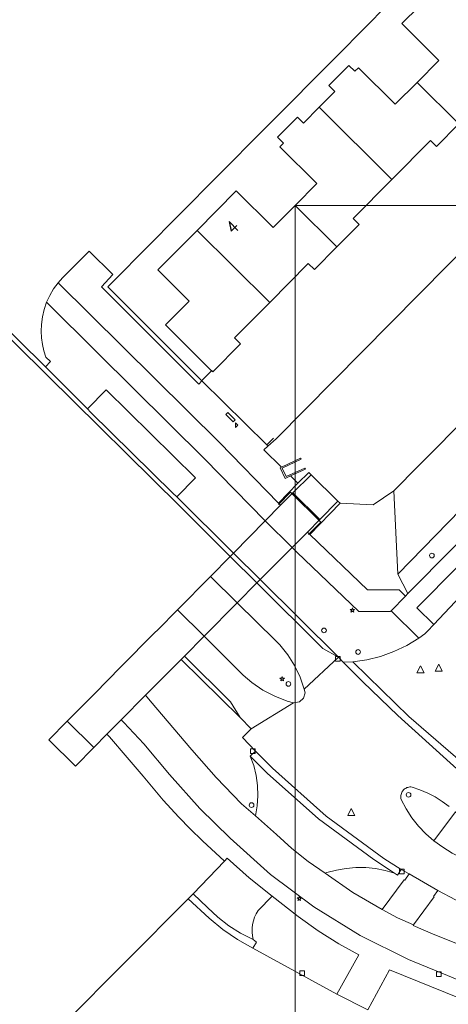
# Model space of a CAD drawing. Header units: metres. Extents: x 105376 to 107446, y 444190 to 447356.
# Tile 15 of 90: x 106412 to 106457, y 446311 to 446416. Entities that reach past the tile are written whole.
import ezdxf
from ezdxf.enums import TextEntityAlignment as Align

# ---------------------------------------------------------------- set-up
doc = ezdxf.new("R2010")
doc.units = ezdxf.units.M
doc.header["$MEASUREMENT"] = 0
for name, color, linetype, lineweight in [('begroeid terreindeel kenmerkpunt', 3, 'Continuous', 0), ('huisnummerreeks BGT', 7, 'Continuous', 0), ('onbegroeid terreindeel plus 1 vlak', 40, 'Continuous', 0), ('onbegroeid terreindeel vlak', 5, 'Continuous', 0), ('ondersteunend waterdeel vlak', 4, 'Continuous', 0), ('ondersteunend wegdeel vlak', 2, 'Continuous', 0), ('overbruggingsdeel plus 1 vlak', 4, 'Continuous', 0), ('pand vlak gecombineerd BAG en BGT', 1, 'Continuous', 30), ('s_boom', 7, 'Continuous', 0), ('s_CAI-kast', 7, 'Continuous', 0), ('s_lantaarnpaal_lichtmast', 7, 'Continuous', 0), ('s_rioolput', 7, 'Continuous', 0), ('s_straatkolk_trottoirkolk', 7, 'Continuous', 0), ('s_verkeersbord', 7, 'Continuous', 0), ('s_verkeersbordpaal', 7, 'Continuous', 0), ('scheiding lijn', 7, 'Continuous', 0), ('scheiding vlak', 7, 'Continuous', 0), ('vlak CAI kast', 7, 'Continuous', 0), ('waterdeel vlak', 4, 'Continuous', 0), ('wegdeel plus 1 vlak', 2, 'Continuous', 0), ('wegdeel vlak', 2, 'Continuous', 0)]:
    doc.layers.add(name, color=color, linetype=linetype, lineweight=lineweight)
doc.styles.get("Standard").update_dxf_attribs({"font": 'romans.shx'})

msp = doc.modelspace()

# ---------------------------------------------------------------- linework, layer by layer
at = {"linetype": 'Continuous', "lineweight": 0, "flags": 128}
msp.add_lwpolyline([(107294.76, 445804.22), (106441.12, 445804.22), (106441.12, 446395.97), (107294.76, 446395.97)], close=True, dxfattribs=at)
msp.add_lwpolyline([(107294.76, 445804.22), (106441.12, 445804.22), (106441.12, 446395.97), (107294.76, 446395.97)], close=True, dxfattribs=at)
at = {"layer": 'begroeid terreindeel kenmerkpunt', "flags": 128}
for points in [[(106507.21, 446413.23), (106508.69, 446414.72), (106509.08, 446414.34), (106510.79, 446412.67), (106501.34, 446403.13), (106453.16, 446354.54), (106452.09, 446356.61)], [(106507.21, 446413.23), (106508.69, 446414.72), (106509.08, 446414.34), (106510.79, 446412.67), (106501.34, 446403.13), (106453.16, 446354.54), (106452.09, 446356.61)], [(106441.42, 446366.33), (106439.33, 446364.21), (106433.06, 446370.66), (106415.83, 446387.72), (106416.3, 446388.25), (106416.79, 446388.76), (106419.16, 446391.11), (106421.66, 446388.6), (106420.45, 446387.31), (106430.86, 446376.92), (106431.17, 446377.27), (106438.09, 446370.42), (106438.22, 446370.28), (106437.79, 446369.9), (106439.68, 446368.04), (106439.51, 446367.96), (106440.04, 446366.83), (106440.62, 446367.1)], [(106441.42, 446366.33), (106439.33, 446364.21), (106433.06, 446370.66), (106415.83, 446387.72), (106416.3, 446388.25), (106416.79, 446388.76), (106419.16, 446391.11), (106421.66, 446388.6), (106420.45, 446387.31), (106430.86, 446376.92), (106431.17, 446377.27), (106438.09, 446370.42), (106438.22, 446370.28), (106437.79, 446369.9), (106439.68, 446368.04), (106439.51, 446367.96), (106440.04, 446366.83), (106440.62, 446367.1)], [(106428.49, 446364.89), (106430.48, 446366.91), (106420.97, 446376.29), (106418.96, 446374.26), (106414.5, 446378.74), (106415.02, 446379.31), (106414.54, 446379.78), (106414.32, 446380.45), (106414.16, 446381.14), (106414.06, 446381.85), (106414.03, 446382.56), (106414.05, 446383.27), (106414.16, 446384.08), (106414.34, 446384.88), (106414.61, 446385.65), (106420.09, 446380.21), (106431.47, 446368.95), (106437.94, 446362.32), (106434.53, 446358.87)], [(106428.49, 446364.89), (106430.48, 446366.91), (106420.97, 446376.29), (106418.96, 446374.26), (106414.5, 446378.74), (106415.02, 446379.31), (106414.54, 446379.78), (106414.32, 446380.45), (106414.16, 446381.14), (106414.06, 446381.85), (106414.03, 446382.56), (106414.05, 446383.27), (106414.16, 446384.08), (106414.34, 446384.88), (106414.61, 446385.65), (106420.09, 446380.21), (106431.47, 446368.95), (106437.94, 446362.32), (106434.53, 446358.87)], [(106458.72, 446354.18), (106458.2, 446353.66), (106455.9, 446351.25), (106454.12, 446353.04), (106471.76, 446370.84), (106473.54, 446369.09), (106472.19, 446367.74), (106471.38, 446366.93)], [(106458.72, 446354.18), (106458.2, 446353.66), (106455.9, 446351.25), (106454.12, 446353.04), (106471.76, 446370.84), (106473.54, 446369.09), (106472.19, 446367.74), (106471.38, 446366.93)], [(106451.37, 446352.72), (106454.33, 446349.77), (106453.03, 446348.99), (106451.66, 446348.35), (106450.24, 446347.84), (106448.77, 446347.48), (106447.27, 446347.27), (106446.26, 446347.23), (106445.73, 446347.77), (106437.39, 446356.04), (106440.8, 446359.47), (106441.31, 446358.96), (106447.9, 446352.63), (106451.27, 446352.63)], [(106451.37, 446352.72), (106454.33, 446349.77), (106453.03, 446348.99), (106451.66, 446348.35), (106450.24, 446347.84), (106448.77, 446347.48), (106447.27, 446347.27), (106446.26, 446347.23), (106445.73, 446347.77), (106437.39, 446356.04), (106440.8, 446359.47), (106441.31, 446358.96), (106447.9, 446352.63), (106451.27, 446352.63)], [(106440.95, 446342.87), (106440.27, 446343.07), (106438.94, 446343.59), (106437.68, 446344.25), (106436.5, 446345.04), (106435.57, 446345.83), (106431.41, 446350), (106434.93, 446353.55), (106439.01, 446349.55), (106439.48, 446349.07), (106440.34, 446348.01), (106441.06, 446346.86), (106441.65, 446345.64), (106442.09, 446344.35), (106442.19, 446343.94), (106442.02, 446343.37), (106441.58, 446342.98)], [(106440.95, 446342.87), (106440.27, 446343.07), (106438.94, 446343.59), (106437.68, 446344.25), (106436.5, 446345.04), (106435.57, 446345.83), (106431.41, 446350), (106434.93, 446353.55), (106439.01, 446349.55), (106439.48, 446349.07), (106440.34, 446348.01), (106441.06, 446346.86), (106441.65, 446345.64), (106442.09, 446344.35), (106442.19, 446343.94), (106442.02, 446343.37), (106441.58, 446342.98)], [(106436.34, 446337.2), (106436.7, 446336.18), (106436.96, 446335.12), (106437.1, 446334.05), (106437.14, 446332.97), (106437.07, 446331.89), (106436.89, 446330.82), (106435.4, 446332.11), (106432.68, 446334.92), (106430.09, 446337.86), (106425.65, 446343.11), (106425.16, 446343.69), (106428.96, 446347.52), (106435.24, 446341.31), (106436.42, 446340.11), (106435.51, 446339.17), (106436.88, 446337.72)], [(106436.34, 446337.2), (106436.7, 446336.18), (106436.96, 446335.12), (106437.1, 446334.05), (106437.14, 446332.97), (106437.07, 446331.89), (106436.89, 446330.82), (106435.4, 446332.11), (106432.68, 446334.92), (106430.09, 446337.86), (106425.65, 446343.11), (106425.16, 446343.69), (106428.96, 446347.52), (106435.24, 446341.31), (106436.42, 446340.11), (106435.51, 446339.17), (106436.88, 446337.72)], [(106450.39, 446320.81), (106447.28, 446322.63), (106444.34, 446324.7), (106444.52, 446324.76), (106445.53, 446325.03), (106446.56, 446325.21), (106447.6, 446325.3), (106448.65, 446325.29), (106449.69, 446325.19), (106450.71, 446324.99), (106451.72, 446324.7), (106452.04, 446324.49), (106452.44, 446325.1), (106453.3, 446324.61), (106452.81, 446323.94), (106452.74, 446323.99)], [(106450.39, 446320.81), (106447.28, 446322.63), (106444.34, 446324.7), (106444.52, 446324.76), (106445.53, 446325.03), (106446.56, 446325.21), (106447.6, 446325.3), (106448.65, 446325.29), (106449.69, 446325.19), (106450.71, 446324.99), (106451.72, 446324.7), (106452.04, 446324.49), (106452.44, 446325.1), (106453.3, 446324.61), (106452.81, 446323.94), (106452.74, 446323.99)], [(106436.63, 446317.61), (106436.56, 446318.01), (106436.52, 446318.41), (106436.53, 446318.82), (106436.58, 446319.22), (106436.67, 446319.61), (106436.8, 446320), (106436.97, 446320.36), (106437.17, 446320.72), (106438.67, 446322.25), (106441.44, 446320.07), (106443.57, 446318.55), (106445.79, 446317.17), (106447.91, 446315.98), (106445.58, 446311.77), (106436.6, 446316.7), (106437.01, 446317.32)], [(106436.63, 446317.61), (106436.56, 446318.01), (106436.52, 446318.41), (106436.53, 446318.82), (106436.58, 446319.22), (106436.67, 446319.61), (106436.8, 446320), (106436.97, 446320.36), (106437.17, 446320.72), (106438.67, 446322.25), (106441.44, 446320.07), (106443.57, 446318.55), (106445.79, 446317.17), (106447.91, 446315.98), (106445.58, 446311.77), (106436.6, 446316.7), (106437.01, 446317.32)]]:
    msp.add_lwpolyline(points, close=True, dxfattribs=at)
for points in [[(106530.67, 446296.11), (106519.13, 446297.65), (106507.75, 446300.07), (106496.58, 446303.36), (106462.8, 446315.41), (106455.84, 446318.17), (106453.71, 446319.1), (106453.75, 446319.17), (106455.97, 446322.16), (106455.89, 446322.21), (106456.36, 446322.86), (106460.12, 446320.86), (106465.14, 446318.62), (106470.36, 446316.88), (106477.38, 446314.79), (106482.49, 446313.03), (106487.5, 446310.98), (106500.39, 446306.29), (106513.64, 446302.78), (106527.17, 446300.51), (106531.14, 446300.03)], [(106530.67, 446296.11), (106519.13, 446297.65), (106507.75, 446300.07), (106496.58, 446303.36), (106462.8, 446315.41), (106455.84, 446318.17), (106453.71, 446319.1), (106453.75, 446319.17), (106455.97, 446322.16), (106455.89, 446322.21), (106456.36, 446322.86), (106460.12, 446320.86), (106465.14, 446318.62), (106470.36, 446316.88), (106477.38, 446314.79), (106482.49, 446313.03), (106487.5, 446310.98), (106500.39, 446306.29), (106513.64, 446302.78), (106527.17, 446300.51), (106531.14, 446300.03)], [(106448.86, 446310.1), (106451.18, 446314.38), (106458.64, 446311.34), (106492.22, 446299.18)], [(106448.86, 446310.1), (106451.18, 446314.38), (106458.64, 446311.34), (106492.22, 446299.18)]]:
    msp.add_lwpolyline(points, dxfattribs=at)
at = {"layer": 'onbegroeid terreindeel plus 1 vlak', "flags": 128}
for points in [[(106434.53, 446358.87), (106437.94, 446362.32), (106440.8, 446359.47), (106437.39, 446356.04)], [(106434.53, 446358.87), (106437.94, 446362.32), (106440.8, 446359.47), (106437.39, 446356.04)], [(106434.93, 446353.55), (106431.41, 446350), (106428.56, 446352.82), (106432.08, 446356.38)], [(106434.93, 446353.55), (106431.41, 446350), (106428.56, 446352.82), (106432.08, 446356.38)]]:
    msp.add_lwpolyline(points, close=True, dxfattribs=at)
at = {"layer": 'onbegroeid terreindeel vlak', "flags": 128}
for points in [[(106490.97, 446423.62), (106439.1, 446371.07), (106438.22, 446370.28), (106438.09, 446370.42), (106431.17, 446377.27), (106431.29, 446377.41), (106432.21, 446378.34), (106432.33, 446378.22), (106435.3, 446381.2), (106434.66, 446381.85), (106438.41, 446385.64), (106442.51, 446389.78), (106443.17, 446389.14), (106445.57, 446391.56), (106447.95, 446393.95), (106447.32, 446394.6), (106451.44, 446398.76), (106455.55, 446402.91), (106456.2, 446402.28), (106458.6, 446404.69)], [(106490.97, 446423.62), (106439.1, 446371.07), (106438.22, 446370.28), (106438.09, 446370.42), (106431.17, 446377.27), (106431.29, 446377.41), (106432.21, 446378.34), (106432.33, 446378.22), (106435.3, 446381.2), (106434.66, 446381.85), (106438.41, 446385.64), (106442.51, 446389.78), (106443.17, 446389.14), (106445.57, 446391.56), (106447.95, 446393.95), (106447.32, 446394.6), (106451.44, 446398.76), (106455.55, 446402.91), (106456.2, 446402.28), (106458.6, 446404.69)], [(106454.34, 446417.22), (106452.52, 446415.4), (106456.46, 446411.47), (106454.13, 446409.12), (106451.8, 446406.78), (106447.87, 446410.69), (106447.48, 446410.31), (106446.84, 446410.94), (106444.71, 446408.78), (106445.35, 446408.14), (106443.68, 446406.46), (106442, 446404.78), (106441.37, 446405.4), (106439.24, 446403.26), (106439.89, 446402.62), (106439.5, 446402.23), (106443.45, 446398.31), (106441.12, 446395.97), (106438.79, 446393.62), (106434.84, 446397.54), (106430.66, 446393.32), (106426.47, 446389.1), (106429.82, 446385.78), (106427.29, 446383.23), (106432.21, 446378.34), (106431.29, 446377.41), (106431.17, 446377.27), (106421.13, 446387.28), (106422.07, 446388.21), (106425.03, 446391.22), (106432.77, 446399.04), (106437.99, 446404.32), (106445.74, 446412.11), (106451.07, 446417.5)], [(106454.34, 446417.22), (106452.52, 446415.4), (106456.46, 446411.47), (106454.13, 446409.12), (106451.8, 446406.78), (106447.87, 446410.69), (106447.48, 446410.31), (106446.84, 446410.94), (106444.71, 446408.78), (106445.35, 446408.14), (106443.68, 446406.46), (106442, 446404.78), (106441.37, 446405.4), (106439.24, 446403.26), (106439.89, 446402.62), (106439.5, 446402.23), (106443.45, 446398.31), (106441.12, 446395.97), (106438.79, 446393.62), (106434.84, 446397.54), (106430.66, 446393.32), (106426.47, 446389.1), (106429.82, 446385.78), (106427.29, 446383.23), (106432.21, 446378.34), (106431.29, 446377.41), (106431.17, 446377.27), (106421.13, 446387.28), (106422.07, 446388.21), (106425.03, 446391.22), (106432.77, 446399.04), (106437.99, 446404.32), (106445.74, 446412.11), (106451.07, 446417.5)]]:
    msp.add_lwpolyline(points, dxfattribs=at)
for points in [[(106440.87, 446365.29), (106439.57, 446363.97), (106439.33, 446364.21), (106441.42, 446366.33), (106442.57, 446367.49), (106442.83, 446367.22)], [(106440.87, 446365.29), (106439.57, 446363.97), (106439.33, 446364.21), (106441.42, 446366.33), (106442.57, 446367.49), (106442.83, 446367.22)], [(106453.16, 446354.54), (106452.9, 446354.27), (106452.22, 446354.93), (106448.84, 446354.95), (106442.69, 446360.86), (106445.92, 446364.19), (106449.45, 446364.03), (106451.65, 446365.53), (106452.09, 446356.61)], [(106453.16, 446354.54), (106452.9, 446354.27), (106452.22, 446354.93), (106448.84, 446354.95), (106442.69, 446360.86), (106445.92, 446364.19), (106449.45, 446364.03), (106451.65, 446365.53), (106452.09, 446356.61)], [(106445.68, 446364.43), (106445.92, 446364.19), (106442.69, 446360.86), (106442.43, 446361.12), (106443.74, 446362.44)], [(106445.68, 446364.43), (106445.92, 446364.19), (106442.69, 446360.86), (106442.43, 446361.12), (106443.74, 446362.44)]]:
    msp.add_lwpolyline(points, close=True, dxfattribs=at)
at = {"layer": 'ondersteunend waterdeel vlak', "flags": 128}
msp.add_lwpolyline([(106452.09, 446356.61), (106451.65, 446365.53), (106454.27, 446368.17), (106465.69, 446379.67), (106498.61, 446412.72), (106504.59, 446418.76), (106508.69, 446414.72), (106507.21, 446413.23)], close=True, dxfattribs=at)
msp.add_lwpolyline([(106452.09, 446356.61), (106451.65, 446365.53), (106454.27, 446368.17), (106465.69, 446379.67), (106498.61, 446412.72), (106504.59, 446418.76), (106508.69, 446414.72), (106507.21, 446413.23)], close=True, dxfattribs=at)
at = {"layer": 'ondersteunend wegdeel vlak', "flags": 128}
msp.add_lwpolyline([(106458.24, 446331.26), (106455.92, 446328.15), (106455.06, 446328.9), (106454.27, 446329.72), (106453.57, 446330.61), (106452.95, 446331.56), (106452.43, 446332.57), (106452.4, 446332.67), (106452.39, 446332.78), (106452.39, 446332.89), (106452.4, 446333), (106452.42, 446333.11), (106452.46, 446333.21), (106452.5, 446333.32), (106452.55, 446333.41), (106452.62, 446333.5), (106452.69, 446333.58), (106452.77, 446333.66), (106452.86, 446333.72), (106452.95, 446333.78), (106453.05, 446333.83), (106453.16, 446333.86), (106453.26, 446333.89), (106453.37, 446333.9), (106453.48, 446333.9), (106453.59, 446333.89), (106454.44, 446333.6), (106455.26, 446333.24), (106456.06, 446332.83), (106456.82, 446332.36), (106457.55, 446331.83)], dxfattribs=at)
msp.add_lwpolyline([(106458.24, 446331.26), (106455.92, 446328.15), (106455.06, 446328.9), (106454.27, 446329.72), (106453.57, 446330.61), (106452.95, 446331.56), (106452.43, 446332.57), (106452.4, 446332.67), (106452.39, 446332.78), (106452.39, 446332.89), (106452.4, 446333), (106452.42, 446333.11), (106452.46, 446333.21), (106452.5, 446333.32), (106452.55, 446333.41), (106452.62, 446333.5), (106452.69, 446333.58), (106452.77, 446333.66), (106452.86, 446333.72), (106452.95, 446333.78), (106453.05, 446333.83), (106453.16, 446333.86), (106453.26, 446333.89), (106453.37, 446333.9), (106453.48, 446333.9), (106453.59, 446333.89), (106454.44, 446333.6), (106455.26, 446333.24), (106456.06, 446332.83), (106456.82, 446332.36), (106457.55, 446331.83)], dxfattribs=at)
at = {"layer": 'overbruggingsdeel plus 1 vlak', "flags": 128}
msp.add_lwpolyline([(106431.41, 446350), (106429.31, 446347.87), (106428.96, 446347.52), (106425.16, 446343.69), (106422.57, 446341.07), (106421.05, 446339.54), (106419.64, 446338.12), (106416.81, 446340.91), (106418.14, 446342.26), (106419.75, 446343.89), (106422.5, 446346.68), (106426.12, 446350.34), (106426.46, 446350.69), (106428.56, 446352.82), (106432.08, 446356.38), (106434.19, 446358.52), (106434.53, 446358.87), (106437.94, 446362.32), (106439.57, 446363.97), (106440.87, 446365.29), (106443.74, 446362.44), (106442.43, 446361.12), (106440.8, 446359.47), (106437.39, 446356.04), (106437.05, 446355.69), (106434.93, 446353.55)], close=True, dxfattribs=at)
msp.add_lwpolyline([(106431.41, 446350), (106429.31, 446347.87), (106428.96, 446347.52), (106425.16, 446343.69), (106422.57, 446341.07), (106421.05, 446339.54), (106419.64, 446338.12), (106416.81, 446340.91), (106418.14, 446342.26), (106419.75, 446343.89), (106422.5, 446346.68), (106426.12, 446350.34), (106426.46, 446350.69), (106428.56, 446352.82), (106432.08, 446356.38), (106434.19, 446358.52), (106434.53, 446358.87), (106437.94, 446362.32), (106439.57, 446363.97), (106440.87, 446365.29), (106443.74, 446362.44), (106442.43, 446361.12), (106440.8, 446359.47), (106437.39, 446356.04), (106437.05, 446355.69), (106434.93, 446353.55)], close=True, dxfattribs=at)
at = {"layer": 'pand vlak gecombineerd BAG en BGT', "flags": 128}
for points in [[(106447.87, 446410.69), (106451.8, 446406.78), (106454.13, 446409.12), (106458.6, 446404.69), (106456.2, 446402.28), (106455.55, 446402.91), (106451.44, 446398.76), (106443.68, 446406.46), (106445.35, 446408.14), (106444.71, 446408.78), (106446.84, 446410.94), (106447.48, 446410.31)], [(106447.87, 446410.69), (106451.8, 446406.78), (106454.13, 446409.12), (106458.6, 446404.69), (106456.2, 446402.28), (106455.55, 446402.91), (106451.44, 446398.76), (106443.68, 446406.46), (106445.35, 446408.14), (106444.71, 446408.78), (106446.84, 446410.94), (106447.48, 446410.31)], [(106445.57, 446391.56), (106441.12, 446395.97), (106443.45, 446398.31), (106439.5, 446402.23), (106439.89, 446402.62), (106439.24, 446403.26), (106441.37, 446405.4), (106442, 446404.78), (106443.68, 446406.46), (106451.44, 446398.76), (106447.32, 446394.6), (106447.95, 446393.95)], [(106445.57, 446391.56), (106441.12, 446395.97), (106443.45, 446398.31), (106439.5, 446402.23), (106439.89, 446402.62), (106439.24, 446403.26), (106441.37, 446405.4), (106442, 446404.78), (106443.68, 446406.46), (106451.44, 446398.76), (106447.32, 446394.6), (106447.95, 446393.95)], [(106438.41, 446385.64), (106430.66, 446393.32), (106434.84, 446397.54), (106438.79, 446393.62), (106441.12, 446395.97), (106445.57, 446391.56), (106443.17, 446389.14), (106442.51, 446389.78)], [(106438.41, 446385.64), (106430.66, 446393.32), (106434.84, 446397.54), (106438.79, 446393.62), (106441.12, 446395.97), (106445.57, 446391.56), (106443.17, 446389.14), (106442.51, 446389.78)], [(106432.21, 446378.34), (106427.29, 446383.23), (106429.82, 446385.78), (106426.47, 446389.1), (106430.66, 446393.32), (106438.41, 446385.64), (106434.66, 446381.85), (106435.3, 446381.2), (106432.33, 446378.22)], [(106432.21, 446378.34), (106427.29, 446383.23), (106429.82, 446385.78), (106426.47, 446389.1), (106430.66, 446393.32), (106438.41, 446385.64), (106434.66, 446381.85), (106435.3, 446381.2), (106432.33, 446378.22)]]:
    msp.add_lwpolyline(points, close=True, dxfattribs=at)
at = {"layer": 's_boom', "color": 251, "linetype": 'Continuous', "lineweight": 0, "flags": 128}
msp.add_lwpolyline([(106455.47, 446358.61, 1), (106455.97, 446358.61, 1)], format="xyb", close=True, dxfattribs=at)
at = {"layer": 's_CAI-kast', "color": 7, "linetype": 'Continuous', "lineweight": 0, "flags": 128}
msp.add_lwpolyline([(106435.02, 446372.51), (106434.77, 446372.26), (106434.77, 446372.76)], close=True, dxfattribs=at)
at = {"layer": 's_lantaarnpaal_lichtmast', "color": 7, "linetype": 'Continuous', "lineweight": 0, "flags": 128}
for points in [[(106447.17, 446352.84), (106446.99, 446352.84), (106447.13, 446352.73), (106447.08, 446352.56), (106447.23, 446352.67), (106447.37, 446352.56), (106447.32, 446352.73), (106447.46, 446352.84), (106447.28, 446352.84), (106447.23, 446353.01)], [(106439.68, 446345.51), (106439.5, 446345.51), (106439.64, 446345.41), (106439.59, 446345.23), (106439.74, 446345.34), (106439.88, 446345.23), (106439.83, 446345.41), (106439.97, 446345.51), (106439.79, 446345.51), (106439.74, 446345.68)], [(106441.51, 446322.05), (106441.33, 446322.05), (106441.47, 446321.94), (106441.42, 446321.77), (106441.56, 446321.88), (106441.71, 446321.77), (106441.65, 446321.94), (106441.8, 446322.05), (106441.62, 446322.05), (106441.56, 446322.22)]]:
    msp.add_lwpolyline(points, close=True, dxfattribs=at)
at = {"layer": 's_rioolput', "color": 7, "linetype": 'Continuous', "lineweight": 0, "flags": 128}
for points in [[(106454.12, 446346.08), (106454.87, 446346.08), (106454.5, 446346.83)], [(106456.07, 446346.25), (106456.82, 446346.25), (106456.45, 446347)], [(106446.73, 446330.85), (106447.48, 446330.85), (106447.1, 446331.6)]]:
    msp.add_lwpolyline(points, close=True, dxfattribs=at)
at = {"layer": 's_straatkolk_trottoirkolk', "color": 7, "linetype": 'Continuous', "lineweight": 0, "flags": 128}
for points in [[(106445.44, 446347.83), (106445.94, 446347.83), (106445.94, 446347.33), (106445.44, 446347.33)], [(106436.35, 446337.97), (106436.85, 446337.97), (106436.85, 446337.47), (106436.35, 446337.47)], [(106452.24, 446325.11), (106452.74, 446325.11), (106452.74, 446324.61), (106452.24, 446324.61)], [(106441.63, 446314.28), (106442.13, 446314.28), (106442.13, 446313.78), (106441.63, 446313.78)], [(106456.2, 446314.18), (106456.7, 446314.18), (106456.7, 446313.68), (106456.2, 446313.68)]]:
    msp.add_lwpolyline(points, close=True, dxfattribs=at)
at = {"layer": 's_verkeersbord', "color": 7, "linetype": 'Continuous', "lineweight": 0, "flags": 128}
for points in [[(106443.95, 446350.62, 1), (106444.45, 446350.62, 1)], [(106440.15, 446344.9, 1), (106440.65, 446344.9, 1)]]:
    msp.add_lwpolyline(points, format="xyb", close=True, dxfattribs=at)
at = {"layer": 's_verkeersbordpaal', "color": 7, "linetype": 'Continuous', "lineweight": 0, "flags": 128}
for points in [[(106447.58, 446348.31, 1), (106448.08, 446348.31, 1)], [(106452.97, 446333.06, 1), (106453.47, 446333.06, 1)], [(106436.22, 446331.96, 1), (106436.72, 446331.96, 1)]]:
    msp.add_lwpolyline(points, format="xyb", close=True, dxfattribs=at)
at = {"layer": 'scheiding lijn'}
for p, q in [((106438.09, 446370.42), (106431.17, 446377.27)), ((106438.81, 446371.13), (106438.09, 446370.42)), ((106441.42, 446366.33), (106440.62, 446367.1))]:
    msp.add_line(p, q, dxfattribs=at)
at = {"layer": 'scheiding lijn', "flags": 128}
for points in [[(106438.22, 446370.28), (106439.1, 446371.07), (106490.97, 446423.62)], [(106439.68, 446368.04), (106437.79, 446369.9), (106438.22, 446370.28)], [(106439.33, 446364.07), (106440.63, 446365.38), (106443.85, 446362.17), (106442.54, 446360.85)]]:
    msp.add_lwpolyline(points, dxfattribs=at)
at = {"layer": 'scheiding vlak', "flags": 128}
msp.add_lwpolyline([(106440.62, 446367.1), (106440.04, 446366.83), (106439.51, 446367.96), (106439.68, 446368.04), (106441.71, 446369), (106441.76, 446368.89), (106439.74, 446367.93), (106440.18, 446367.03), (106442.17, 446367.94), (106442.22, 446367.83)], close=True, dxfattribs=at)
msp.add_lwpolyline([(106440.62, 446367.1), (106440.04, 446366.83), (106439.51, 446367.96), (106439.68, 446368.04), (106441.71, 446369), (106441.76, 446368.89), (106439.74, 446367.93), (106440.18, 446367.03), (106442.17, 446367.94), (106442.22, 446367.83)], close=True, dxfattribs=at)
at = {"layer": 'vlak CAI kast', "flags": 128}
msp.add_lwpolyline([(106434.51, 446372.9), (106433.74, 446373.68), (106433.95, 446373.89), (106434.72, 446373.11)], close=True, dxfattribs=at)
msp.add_lwpolyline([(106434.51, 446372.9), (106433.74, 446373.68), (106433.95, 446373.89), (106434.72, 446373.11)], close=True, dxfattribs=at)
at = {"layer": 'waterdeel vlak', "flags": 128}
msp.add_lwpolyline([(106504.59, 446418.76), (106498.61, 446412.72), (106465.69, 446379.67), (106454.27, 446368.17), (106451.65, 446365.53), (106449.45, 446364.03), (106445.92, 446364.19), (106445.68, 446364.43), (106442.83, 446367.22), (106442.57, 446367.49), (106441.42, 446366.33), (106440.62, 446367.1), (106442.22, 446367.83), (106442.17, 446367.94), (106440.18, 446367.03), (106439.74, 446367.93), (106441.76, 446368.89), (106441.71, 446369), (106439.68, 446368.04), (106437.79, 446369.9), (106438.22, 446370.28), (106439.1, 446371.07), (106490.97, 446423.62)], dxfattribs=at)
msp.add_lwpolyline([(106504.59, 446418.76), (106498.61, 446412.72), (106465.69, 446379.67), (106454.27, 446368.17), (106451.65, 446365.53), (106449.45, 446364.03), (106445.92, 446364.19), (106445.68, 446364.43), (106442.83, 446367.22), (106442.57, 446367.49), (106441.42, 446366.33), (106440.62, 446367.1), (106442.22, 446367.83), (106442.17, 446367.94), (106440.18, 446367.03), (106439.74, 446367.93), (106441.76, 446368.89), (106441.71, 446369), (106439.68, 446368.04), (106437.79, 446369.9), (106438.22, 446370.28), (106439.1, 446371.07), (106490.97, 446423.62)], dxfattribs=at)
msp.add_lwpolyline([(106442.83, 446367.22), (106445.68, 446364.43), (106443.74, 446362.44), (106442.43, 446361.12), (106440.8, 446359.47), (106437.39, 446356.04), (106437.05, 446355.69), (106434.93, 446353.55), (106431.41, 446350), (106429.31, 446347.87), (106428.96, 446347.52), (106425.16, 446343.69), (106422.57, 446341.07), (106421.05, 446339.54), (106419.64, 446338.12), (106417.69, 446336.13), (106414.83, 446338.92), (106416.81, 446340.91), (106418.14, 446342.26), (106419.75, 446343.89), (106422.5, 446346.68), (106426.12, 446350.34), (106426.46, 446350.69), (106428.56, 446352.82), (106432.08, 446356.38), (106434.19, 446358.52), (106434.53, 446358.87), (106437.94, 446362.32), (106439.57, 446363.97), (106440.87, 446365.29)], close=True, dxfattribs=at)
msp.add_lwpolyline([(106442.83, 446367.22), (106445.68, 446364.43), (106443.74, 446362.44), (106442.43, 446361.12), (106440.8, 446359.47), (106437.39, 446356.04), (106437.05, 446355.69), (106434.93, 446353.55), (106431.41, 446350), (106429.31, 446347.87), (106428.96, 446347.52), (106425.16, 446343.69), (106422.57, 446341.07), (106421.05, 446339.54), (106419.64, 446338.12), (106417.69, 446336.13), (106414.83, 446338.92), (106416.81, 446340.91), (106418.14, 446342.26), (106419.75, 446343.89), (106422.5, 446346.68), (106426.12, 446350.34), (106426.46, 446350.69), (106428.56, 446352.82), (106432.08, 446356.38), (106434.19, 446358.52), (106434.53, 446358.87), (106437.94, 446362.32), (106439.57, 446363.97), (106440.87, 446365.29)], close=True, dxfattribs=at)
at = {"layer": 'wegdeel plus 1 vlak', "flags": 128}
for points in [[(106443.74, 446362.44), (106442.43, 446361.12), (106440.8, 446359.47), (106437.94, 446362.32), (106439.57, 446363.97), (106440.87, 446365.29)], [(106443.74, 446362.44), (106442.43, 446361.12), (106440.8, 446359.47), (106437.94, 446362.32), (106439.57, 446363.97), (106440.87, 446365.29)], [(106437.39, 446356.04), (106437.05, 446355.69), (106434.19, 446358.52), (106434.53, 446358.87)], [(106437.39, 446356.04), (106437.05, 446355.69), (106434.19, 446358.52), (106434.53, 446358.87)], [(106432.08, 446356.38), (106434.19, 446358.52), (106437.05, 446355.69), (106434.93, 446353.55)], [(106432.08, 446356.38), (106434.19, 446358.52), (106437.05, 446355.69), (106434.93, 446353.55)]]:
    msp.add_lwpolyline(points, close=True, dxfattribs=at)
at = {"layer": 'wegdeel vlak', "flags": 128}
for points in [[(106471.76, 446370.84), (106454.12, 446353.04), (106455.9, 446351.25), (106455.23, 446350.55), (106454.94, 446350.24), (106454.33, 446349.77), (106451.37, 446352.72), (106452.9, 446354.27), (106453.16, 446354.54), (106501.34, 446403.13)], [(106471.76, 446370.84), (106454.12, 446353.04), (106455.9, 446351.25), (106455.23, 446350.55), (106454.94, 446350.24), (106454.33, 446349.77), (106451.37, 446352.72), (106452.9, 446354.27), (106453.16, 446354.54), (106501.34, 446403.13)], [(106402.72, 446390.36), (106414.5, 446378.74), (106418.96, 446374.26), (106419.29, 446373.93), (106428.07, 446365.25), (106428.49, 446364.89), (106434.53, 446358.87), (106434.19, 446358.52), (106428.79, 446363.9), (106414.66, 446377.86), (106391.03, 446401.23)], [(106402.72, 446390.36), (106414.5, 446378.74), (106418.96, 446374.26), (106419.29, 446373.93), (106428.07, 446365.25), (106428.49, 446364.89), (106434.53, 446358.87), (106434.19, 446358.52), (106428.79, 446363.9), (106414.66, 446377.86), (106391.03, 446401.23)], [(106459.54, 446335.99), (106453.24, 446341.42), (106448.86, 446345.68), (106447.27, 446347.27), (106448.77, 446347.48), (106450.24, 446347.84), (106451.66, 446348.35), (106453.03, 446348.99), (106454.33, 446349.77), (106454.94, 446350.24), (106455.23, 446350.55), (106455.9, 446351.25), (106458.2, 446353.66)], [(106459.54, 446335.99), (106453.24, 446341.42), (106448.86, 446345.68), (106447.27, 446347.27), (106448.77, 446347.48), (106450.24, 446347.84), (106451.66, 446348.35), (106453.03, 446348.99), (106454.33, 446349.77), (106454.94, 446350.24), (106455.23, 446350.55), (106455.9, 446351.25), (106458.2, 446353.66)], [(106460.12, 446320.86), (106456.36, 446322.86), (106453.3, 446324.61), (106452.44, 446325.1), (106450.6, 446326.28), (106444.42, 446330.8), (106438.72, 446335.91), (106436.88, 446337.72), (106435.51, 446339.17), (106436.42, 446340.11), (106440.95, 446342.87), (106441.58, 446342.98), (106442.02, 446343.37), (106442.19, 446343.94), (106442.09, 446344.35), (106445.73, 446347.77), (106446.26, 446347.23), (106448.36, 446345.14), (106452.06, 446341.53), (106459.52, 446334.79)], [(106459.36, 446312.97), (106453.22, 446315.47), (106448.05, 446318.06), (106443.13, 446321.11), (106438.49, 446324.57), (106434.18, 446328.44), (106430.96, 446331.59), (106427.71, 446335.24), (106424.99, 446338.49), (106422.84, 446340.8), (106422.57, 446341.07), (106425.16, 446343.69), (106425.65, 446343.11), (106430.09, 446337.86), (106432.68, 446334.92), (106435.4, 446332.11), (106436.89, 446330.82), (106439.14, 446328.82), (106440.77, 446327.32), (106442.51, 446325.94), (106444.34, 446324.7), (106447.28, 446322.63), (106450.39, 446320.81), (106452.04, 446319.92), (106453.75, 446319.17), (106453.71, 446319.1), (106455.84, 446318.17), (106462.8, 446315.41)], [(106459.36, 446312.97), (106453.22, 446315.47), (106448.05, 446318.06), (106443.13, 446321.11), (106438.49, 446324.57), (106434.18, 446328.44), (106430.96, 446331.59), (106427.71, 446335.24), (106424.99, 446338.49), (106422.84, 446340.8), (106422.57, 446341.07), (106425.16, 446343.69), (106425.65, 446343.11), (106430.09, 446337.86), (106432.68, 446334.92), (106435.4, 446332.11), (106436.89, 446330.82), (106439.14, 446328.82), (106440.77, 446327.32), (106442.51, 446325.94), (106444.34, 446324.7), (106447.28, 446322.63), (106450.39, 446320.81), (106452.04, 446319.92), (106453.75, 446319.17), (106453.71, 446319.1), (106455.84, 446318.17), (106462.8, 446315.41)], [(106458.64, 446311.34), (106451.18, 446314.38), (106448.86, 446310.1), (106445.58, 446311.77), (106447.91, 446315.98), (106445.79, 446317.17), (106443.57, 446318.55), (106441.44, 446320.07), (106438.67, 446322.25), (106436.21, 446324.2), (106433.88, 446326.29), (106433.58, 446325.98), (106431.23, 446328.15), (106429.94, 446329.44), (106428.73, 446330.68), (106427.06, 446332.49), (106424.9, 446335.04), (106423.21, 446337.05), (106421.31, 446339.25), (106421.05, 446339.54), (106422.57, 446341.07), (106422.84, 446340.8), (106424.99, 446338.49), (106427.71, 446335.24), (106430.96, 446331.59), (106434.18, 446328.44), (106438.49, 446324.57), (106443.13, 446321.11), (106448.05, 446318.06), (106453.22, 446315.47), (106459.36, 446312.97)], [(106458.64, 446311.34), (106451.18, 446314.38), (106448.86, 446310.1), (106445.58, 446311.77), (106447.91, 446315.98), (106445.79, 446317.17), (106443.57, 446318.55), (106441.44, 446320.07), (106438.67, 446322.25), (106436.21, 446324.2), (106433.88, 446326.29), (106433.58, 446325.98), (106431.23, 446328.15), (106429.94, 446329.44), (106428.73, 446330.68), (106427.06, 446332.49), (106424.9, 446335.04), (106423.21, 446337.05), (106421.31, 446339.25), (106421.05, 446339.54), (106422.57, 446341.07), (106422.84, 446340.8), (106424.99, 446338.49), (106427.71, 446335.24), (106430.96, 446331.59), (106434.18, 446328.44), (106438.49, 446324.57), (106443.13, 446321.11), (106448.05, 446318.06), (106453.22, 446315.47), (106459.36, 446312.97)], [(106457.55, 446331.83), (106456.82, 446332.36), (106456.06, 446332.83), (106455.26, 446333.24), (106454.44, 446333.6), (106453.59, 446333.89), (106453.48, 446333.9), (106453.37, 446333.9), (106453.26, 446333.89), (106453.16, 446333.86), (106453.05, 446333.83), (106452.95, 446333.78), (106452.86, 446333.72), (106452.77, 446333.66), (106452.69, 446333.58), (106452.62, 446333.5), (106452.55, 446333.41), (106452.5, 446333.32), (106452.46, 446333.21), (106452.42, 446333.11), (106452.4, 446333), (106452.39, 446332.89), (106452.39, 446332.78), (106452.4, 446332.67), (106452.43, 446332.57), (106452.95, 446331.56), (106453.57, 446330.61), (106454.27, 446329.72), (106455.06, 446328.9), (106455.92, 446328.15), (106456.87, 446327.46), (106457.87, 446326.85)], [(106416.4, 446308.57), (106429.7, 446321.94), (106431.94, 446319.89), (106433.4, 446318.69), (106434.96, 446317.62), (106436.6, 446316.7), (106445.58, 446311.77), (106448.86, 446310.1)]]:
    msp.add_lwpolyline(points, dxfattribs=at)
for points in [[(106437.94, 446362.32), (106431.47, 446368.95), (106420.09, 446380.21), (106414.61, 446385.65), (106414.94, 446386.38), (106415.35, 446387.07), (106415.83, 446387.72), (106433.06, 446370.66), (106439.33, 446364.21), (106439.57, 446363.97)], [(106437.94, 446362.32), (106431.47, 446368.95), (106420.09, 446380.21), (106414.61, 446385.65), (106414.94, 446386.38), (106415.35, 446387.07), (106415.83, 446387.72), (106433.06, 446370.66), (106439.33, 446364.21), (106439.57, 446363.97)], [(106451.27, 446352.63), (106447.9, 446352.63), (106441.31, 446358.96), (106440.8, 446359.47), (106442.43, 446361.12), (106442.69, 446360.86), (106448.84, 446354.95), (106452.22, 446354.93), (106452.9, 446354.27), (106451.37, 446352.72)], [(106451.27, 446352.63), (106447.9, 446352.63), (106441.31, 446358.96), (106440.8, 446359.47), (106442.43, 446361.12), (106442.69, 446360.86), (106448.84, 446354.95), (106452.22, 446354.93), (106452.9, 446354.27), (106451.37, 446352.72)], [(106434.93, 446353.55), (106437.05, 446355.69), (106444.08, 446348.69), (106445.73, 446347.77), (106442.09, 446344.35), (106441.65, 446345.64), (106441.06, 446346.86), (106440.34, 446348.01), (106439.48, 446349.07), (106439.01, 446349.55)], [(106434.93, 446353.55), (106437.05, 446355.69), (106444.08, 446348.69), (106445.73, 446347.77), (106442.09, 446344.35), (106441.65, 446345.64), (106441.06, 446346.86), (106440.34, 446348.01), (106439.48, 446349.07), (106439.01, 446349.55)], [(106437.05, 446355.69), (106437.39, 446356.04), (106445.73, 446347.77), (106444.08, 446348.69)], [(106437.05, 446355.69), (106437.39, 446356.04), (106445.73, 446347.77), (106444.08, 446348.69)], [(106435.57, 446345.83), (106436.5, 446345.04), (106437.68, 446344.25), (106438.94, 446343.59), (106440.27, 446343.07), (106440.95, 446342.87), (106436.42, 446340.11), (106435.24, 446341.31), (106434.24, 446342.99), (106429.31, 446347.87), (106431.41, 446350)], [(106435.57, 446345.83), (106436.5, 446345.04), (106437.68, 446344.25), (106438.94, 446343.59), (106440.27, 446343.07), (106440.95, 446342.87), (106436.42, 446340.11), (106435.24, 446341.31), (106434.24, 446342.99), (106429.31, 446347.87), (106431.41, 446350)], [(106428.96, 446347.52), (106429.31, 446347.87), (106434.24, 446342.99), (106435.24, 446341.31)], [(106428.96, 446347.52), (106429.31, 446347.87), (106434.24, 446342.99), (106435.24, 446341.31)], [(106452.06, 446341.53), (106448.36, 446345.14), (106446.26, 446347.23), (106447.27, 446347.27), (106448.86, 446345.68), (106453.24, 446341.42), (106459.54, 446335.99), (106460.03, 446335.46), (106459.97, 446335.37), (106459.52, 446334.79)], [(106452.06, 446341.53), (106448.36, 446345.14), (106446.26, 446347.23), (106447.27, 446347.27), (106448.86, 446345.68), (106453.24, 446341.42), (106459.54, 446335.99), (106460.03, 446335.46), (106459.97, 446335.37), (106459.52, 446334.79)], [(106450.6, 446326.28), (106452.44, 446325.1), (106452.04, 446324.49), (106451.72, 446324.7), (106449.51, 446326.15), (106443.62, 446330.51), (106438.12, 446335.36), (106436.34, 446337.2), (106436.88, 446337.72), (106438.72, 446335.91), (106444.42, 446330.8)], [(106450.6, 446326.28), (106452.44, 446325.1), (106452.04, 446324.49), (106451.72, 446324.7), (106449.51, 446326.15), (106443.62, 446330.51), (106438.12, 446335.36), (106436.34, 446337.2), (106436.88, 446337.72), (106438.72, 446335.91), (106444.42, 446330.8)], [(106444.34, 446324.7), (106442.51, 446325.94), (106440.77, 446327.32), (106439.14, 446328.82), (106436.89, 446330.82), (106437.07, 446331.89), (106437.14, 446332.97), (106437.1, 446334.05), (106436.96, 446335.12), (106436.7, 446336.18), (106436.34, 446337.2), (106438.12, 446335.36), (106443.62, 446330.51), (106449.51, 446326.15), (106451.72, 446324.7), (106450.71, 446324.99), (106449.69, 446325.19), (106448.65, 446325.29), (106447.6, 446325.3), (106446.56, 446325.21), (106445.53, 446325.03), (106444.52, 446324.76)], [(106444.34, 446324.7), (106442.51, 446325.94), (106440.77, 446327.32), (106439.14, 446328.82), (106436.89, 446330.82), (106437.07, 446331.89), (106437.14, 446332.97), (106437.1, 446334.05), (106436.96, 446335.12), (106436.7, 446336.18), (106436.34, 446337.2), (106438.12, 446335.36), (106443.62, 446330.51), (106449.51, 446326.15), (106451.72, 446324.7), (106450.71, 446324.99), (106449.69, 446325.19), (106448.65, 446325.29), (106447.6, 446325.3), (106446.56, 446325.21), (106445.53, 446325.03), (106444.52, 446324.76)], [(106455.92, 446328.15), (106458.24, 446331.26), (106459.52, 446330.21), (106460.86, 446329.07), (106458.91, 446326.31), (106457.87, 446326.85), (106456.87, 446327.46)], [(106455.92, 446328.15), (106458.24, 446331.26), (106459.52, 446330.21), (106460.86, 446329.07), (106458.91, 446326.31), (106457.87, 446326.85), (106456.87, 446327.46)], [(106430.25, 446322.5), (106433.58, 446325.98), (106433.88, 446326.29), (106436.21, 446324.2), (106438.67, 446322.25), (106437.17, 446320.72), (106436.97, 446320.36), (106436.8, 446320), (106436.67, 446319.61), (106436.58, 446319.22), (106436.53, 446318.82), (106436.52, 446318.41), (106436.56, 446318.01), (106436.63, 446317.61), (106435.3, 446318.29), (106434.04, 446319.09), (106432.86, 446320.01), (106431.77, 446321.02)], [(106430.25, 446322.5), (106433.58, 446325.98), (106433.88, 446326.29), (106436.21, 446324.2), (106438.67, 446322.25), (106437.17, 446320.72), (106436.97, 446320.36), (106436.8, 446320), (106436.67, 446319.61), (106436.58, 446319.22), (106436.53, 446318.82), (106436.52, 446318.41), (106436.56, 446318.01), (106436.63, 446317.61), (106435.3, 446318.29), (106434.04, 446319.09), (106432.86, 446320.01), (106431.77, 446321.02)], [(106453.3, 446324.61), (106456.36, 446322.86), (106455.89, 446322.21), (106455.97, 446322.16), (106453.75, 446319.17), (106452.04, 446319.92), (106450.39, 446320.81), (106452.74, 446323.99), (106452.81, 446323.94)], [(106453.3, 446324.61), (106456.36, 446322.86), (106455.89, 446322.21), (106455.97, 446322.16), (106453.75, 446319.17), (106452.04, 446319.92), (106450.39, 446320.81), (106452.74, 446323.99), (106452.81, 446323.94)], [(106437.01, 446317.32), (106436.6, 446316.7), (106434.96, 446317.62), (106433.4, 446318.69), (106431.94, 446319.89), (106429.7, 446321.94), (106430.25, 446322.5), (106431.77, 446321.02), (106432.86, 446320.01), (106434.04, 446319.09), (106435.3, 446318.29), (106436.63, 446317.61)], [(106437.01, 446317.32), (106436.6, 446316.7), (106434.96, 446317.62), (106433.4, 446318.69), (106431.94, 446319.89), (106429.7, 446321.94), (106430.25, 446322.5), (106431.77, 446321.02), (106432.86, 446320.01), (106434.04, 446319.09), (106435.3, 446318.29), (106436.63, 446317.61)]]:
    msp.add_lwpolyline(points, close=True, dxfattribs=at)

# ---------------------------------------------------------------- texts
at = {"layer": 'huisnummerreeks BGT'}
msp.add_text('4', height=1.32, rotation=45.2, dxfattribs=at).set_placement((106434.42, 446393.67), align=Align.MIDDLE_CENTER)

doc.saveas('drawing.dxf')
